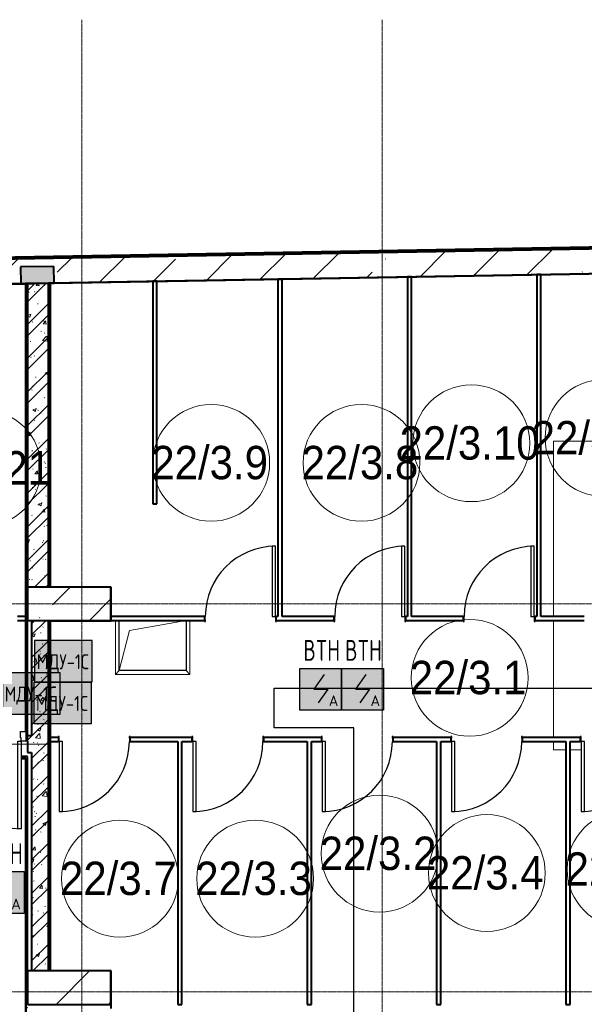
# Model space of a CAD drawing. Header units: millimetres. Extents: x -135639 to 224623, y -383017 to -59102.
# Tile 27 of 256: x 5051 to 11813, y -284266 to -272465. Entities that reach past the tile are written whole.
import ezdxf
from ezdxf.enums import TextEntityAlignment as Align

# ---------------------------------------------------------------- set-up
doc = ezdxf.new("R2010")
doc.units = ezdxf.units.MM
doc.linetypes.add('CONTINOUS', pattern=[0])
doc.linetypes.add('Линия сетки', pattern=[25, 20, -2.5, 0, -2.5])
for name, color, linetype, lineweight in [('A-000-M_MASS', 7, 'Continuous', 18), ('A-010-A_ROOM', 7, 'Continuous', 20), ('A-200-M_WALL', 7, 'Continuous', 18), ('A-200-M_WALL_EXT', 7, 'Continuous', 18), ('A-200-M_WALL_INT', 7, 'Continuous', 18), ('A-200-M_WALL_PAT', 7, 'Continuous', 40), ('A-314-M_WINDOW', 7, 'Continuous', 18), ('A-325-M_DOOR', 7, 'Continuous', 18), ('A-325-M_DOOR__FRAME', 7, 'Continuous', 30), ('A-325-M_DOOR_PANEL', 7, 'Continuous', 30), ('S-160-M_FOUND', 7, 'Continuous', 18), ('S-280-M_COLUMN', 7, 'Continuous', 18), ('S-280-M_STRUCT_FRAME', 7, 'Continuous', 18), ('Z-030-M_GRID', 7, 'Continuous', 9), ('Арматура воздуховодов', 7, 'Continuous', 18), ('ОС', 5, 'Continuous', 25), ('ПС', 7, 'Continuous', 40), ('СС-011-ПОЖ-СИГНАЛИЗАЦИЯ', 1, 'Continuous', 30)]:
    doc.layers.add(name, color=color, linetype=linetype, lineweight=lineweight)
doc.layers.add('ССПС', color=5, linetype='Continuous')
doc.styles.add('1111', font='isocpeur.ttf')
doc.styles.add('Arial_2', font='arial.ttf', dxfattribs={"width": 0.9, "height": 400})
pattern_1 = [(50, (0, 0), (437.2423, -38.2536), [45.72, -502.92]), (355, (0, 0), (-84.5828, 458.5367), [36.576, -402.336]), (100.451, (36.44, -3.2), (352.662, 420.2802), [38.856, -427.416]), (46.184, (0, 121.9), (650.59, -100.9033), [68.58, -754.38]), (96.636, (54.2, 113.5), (569.766, 593.8263), [58.284, -641.125]), (351.184, (0, 121.9), (569.7716, 593.8214), [54.864, -603.504]), (21, (60.96, 91.44), (363.875, -245.4366), [45.72, -502.92]), (326, (60.96, 91.44), (148.3253, 442.0518), [36.576, -402.336]), (71.451, (91.3, 71), (512.201, 196.6115), [38.856, -427.416]), (37.5, (0, 0), (7.41278, 202.9318), [6.706, -390.754, 6.706, -401.726, -403.86]), (37.5, (0, 0), (7.41278, 202.9318), [-805.891, 6.706, -397.154]), (7.5, (0, 0), (160.36715, 240.43305), [6.706, -226.162, 6.706, -381.61, -153.924]), (7.5, (0, 0), (160.36715, 240.43305), [-621.182, 6.706, -147.218]), (327.5, (-135.94, 0), (325.41783, -13.7491), [6.706, -145.694, 6.706, -468.782, -630.936]), (327.5, (-135.94, 0), (325.41783, -13.7491), [-627.888, 6.706, -624.23]), (317.5, (-196.9, 0), (355.51, 61.0244), [6.706, -191.414, 6.706, -309.067, -448.056]), (317.5, (-196.9, 0), (355.51, 61.0244), [-513.893, 6.706, -441.35])]
pattern_2 = [(45, (0, 0), (-202.0558, 202.0558), []), (45, (134.7, 0), (-202.0558, 202.0558), [])]
pattern_3 = [(0, (0, 0), (812.8, 203.2), [67.056, -542.544, 67.056, -542.544, -3251.2]), (0, (0, 0), (812.8, 203.2), [-1219.2, 67.056, -1152.144, 67.056, -542.544, -1422.4]), (0, (0, 0), (812.8, 203.2), [-3048, 67.056, -339.344, 67.056, -948.944]), (120, (304.8, 101.6), (-582.37636, 602.30545), [67.056, -542.544, 67.056, -542.544, -3251.2]), (120, (304.8, 101.6), (-582.37636, 602.30545), [-1219.2, 67.056, -1152.144, 67.056, -542.544, -1422.4]), (120, (304.8, 101.6), (-582.37636, 602.30545), [-3048, 67.056, -339.344, 67.056, -948.944]), (240, (406.4, 508), (-230.42364, -805.50545), [67.056, -542.544, 67.056, -542.544, -3251.2]), (240, (406.4, 508), (-230.42364, -805.50545), [-1219.2, 67.056, -1152.144, 67.056, -542.544, -1422.4]), (240, (406.4, 508), (-230.42364, -805.50545), [-3048, 67.056, -339.344, 67.056, -948.944])]

# ---------------------------------------------------------------- blocks, each defined once
blk = doc.blocks.new('101_Дверь_Однопольная - _ПЧ_800х2000_Кладовая_Л-4171007-B2_-11_400_')
at = {"layer": 'A-325-M_DOOR', "color": 253, "lineweight": 30, "true_color": 0xaaaaaa}
for p, q in [((-430, 25), (-431, 25)), ((-431, 25), (-431, -35)), ((-430, -35), (-430, 25)), ((431, 25), (430, 25)), ((430, 25), (430, -35)), ((431, -35), (431, 25)), ((-431, -35), (-430, -35)), ((430, -35), (431, -35))]:
    blk.add_line(p, q, dxfattribs=at)
at = {"layer": 'A-325-M_DOOR__FRAME', "color": 253, "true_color": 0xaaaaaa}
for p, q in [((-420, 25), (-430, 25)), ((-430, 25), (-430, -35)), ((-420, -15), (-420, 25)), ((430, 25), (420, 25)), ((420, 25), (420, -15)), ((430, -35), (430, 25)), ((-430, -35), (-419, -35)), ((-419, -15), (-420, -15)), ((-419, -35), (-419, -15)), ((420, -15), (419, -15)), ((419, -15), (419, -35)), ((419, -35), (430, -35))]:
    blk.add_line(p, q, dxfattribs=at)
at = {"layer": 'A-325-M_DOOR_PANEL', "color": 253, "true_color": 0xaaaaaa}
for p, q in [((420, 865), (380, 865)), ((380, 865), (380, 25)), ((420, 25), (420, 865)), ((380, 25), (420, 25))]:
    blk.add_line(p, q, dxfattribs=at)
blk.add_arc((420, 25), 840, 90, 180, dxfattribs=at)
blk = doc.blocks.new('101_Дверь_Однопольная - _ПЧ_Мет_1000х2000_Блок кладовых_EI60_Пр-4430114-B2_-11_400_')
at = {"layer": 'A-325-M_DOOR', "color": 253, "lineweight": 30, "true_color": 0xaaaaaa}
for p, q in [((-600, -35), (-585, -35)), ((-600, -150), (-600, -35)), ((-585, -35), (-585, -150)), ((585, -150), (585, -35)), ((585, -35), (600, -35)), ((600, -35), (600, -150)), ((-585, -150), (-600, -150)), ((600, -150), (585, -150))]:
    blk.add_line(p, q, dxfattribs=at)
at = {"layer": 'A-325-M_DOOR__FRAME', "color": 253, "true_color": 0xaaaaaa}
for p, q in [((-585, -35), (-525, -35)), ((-585, -150), (-585, -35)), ((-525, -35), (-525, -75)), ((-525, -75), (-515, -75)), ((-515, -75), (-515, -150)), ((515, -75), (525, -75)), ((515, -150), (515, -75)), ((525, -35), (585, -35)), ((525, -75), (525, -35)), ((585, -35), (585, -150)), ((-515, -150), (-585, -150)), ((585, -150), (515, -150))]:
    blk.add_line(p, q, dxfattribs=at)
at = {"layer": 'A-325-M_DOOR_PANEL', "color": 253, "true_color": 0xaaaaaa}
for p, q in [((-525, 1015), (-485, 1015)), ((-525, -35), (-525, 1015)), ((-485, 1015), (-485, -35)), ((-485, -35), (-525, -35))]:
    blk.add_line(p, q, dxfattribs=at)
blk.add_arc((-525, -35), 1050, 0, 90, dxfattribs=at)
blk = doc.blocks.new('ПР - _ПЧ_1200_200_Оп250-250_Шаг300_Арм16_Арм10-3232359-B2_-11_400_')
at = {"layer": 'S-280-M_STRUCT_FRAME', "color": 21, "true_color": 0xffaaaa}
for p, q in [((-850, 0), (850, 0)), ((-850, 0), (-525, 0)), ((-600, 0), (-525, 0)), ((-485, 0), (600, 0)), ((-485, 0), (850, 0))]:
    blk.add_line(p, q, dxfattribs=at)
blk = doc.blocks.new('105_Приямок_C крышкой - 600х800-3525954-B2_-11_400_')
at = {"layer": 'A-314-M_WINDOW', "color": 253, "true_color": 0xaaaaaa}
for p, q in [((-445, -345), (-445, 300)), ((445, 300), (445, -345)), ((445, -345), (-445, -345))]:
    blk.add_line(p, q, dxfattribs=at)
at = {"layer": 'S-280-M_STRUCT_FRAME', "color": 253, "true_color": 0xaaaaaa}
for p, q in [((-400, -300), (-445, -345)), ((400, -300), (445, -345))]:
    blk.add_line(p, q, dxfattribs=at)
blk = doc.blocks.new('135_SLK_GD_AR_rvt-1-B2_-11_400_')
at = {"layer": 'A-200-M_WALL_PAT', "lineweight": 18, "true_color": 0xcbcbcb}
blk.add_hatch(color=9, dxfattribs=at).paths.add_polyline_path([(13620, 86088), (14020, 86095), (14017, 86295), (13617, 86288)])
at = {"layer": 'A-200-M_WALL_PAT', "lineweight": 9, "true_color": 0xaaaaaa}
h = blk.add_hatch(dxfattribs=at)
h.set_pattern_fill('FP_4', color=253, style=0, pattern_type=2)
h.set_pattern_definition(pattern_3)
h.paths.add_polyline_path([(13680, 80720), (13700, 80720), (13700, 86089), (13680, 86089), (13680, 81521)])
h = blk.add_hatch(dxfattribs=at)
h.set_pattern_fill('FP_1', color=253, style=0, pattern_type=2)
h.set_pattern_definition(pattern_1)
h.paths.add_polyline_path([(13950, 82450), (13950, 86093), (13700, 86089), (13700, 82450)])
h = blk.add_hatch(dxfattribs=at)
h.set_pattern_fill('FP_2', color=253, style=0, pattern_type=2)
h.set_pattern_definition(pattern_2)
h.paths.add_polyline_path([(13950, 82450), (13950, 86093), (13700, 86089), (13700, 82450)])
h = blk.add_hatch(dxfattribs=at)
h.set_pattern_fill('FP_4', color=253, style=0, pattern_type=2)
h.set_pattern_definition(pattern_3)
h.paths.add_polyline_path([(13970, 82450), (13970, 86094), (13950, 86091), (13950, 82450)])
h = blk.add_hatch(dxfattribs=at)
h.set_pattern_fill('FP_1', color=253, style=0, pattern_type=2)
h.set_pattern_definition(pattern_1)
h.paths.add_polyline_path([(13950, 77850), (13950, 82050), (13750, 82050), (13750, 77850)])
h = blk.add_hatch(dxfattribs=at)
h.set_pattern_fill('FP_2', color=253, style=0, pattern_type=2)
h.set_pattern_definition(pattern_2)
h.paths.add_polyline_path([(13950, 77850), (13950, 82050), (13750, 82050), (13750, 77850)])
h = blk.add_hatch(dxfattribs=at)
h.set_pattern_fill('FP_4', color=253, style=0, pattern_type=2)
h.set_pattern_definition(pattern_3)
h.paths.add_polyline_path([(13950, 77850), (13970, 77850), (13970, 82050), (13950, 82048), (13950, 80189)])
h = blk.add_hatch(dxfattribs=at)
h.set_pattern_fill('FP_1', color=253, style=0, pattern_type=2)
h.set_pattern_definition(pattern_1)
h.paths.add_polyline_path([(12500, 80470), (12500, 80670), (12450, 80670), (12450, 80470)])
h.paths.add_polyline_path([(13750, 80470), (13750, 80670), (13700, 80670), (13700, 80470)])
h = blk.add_hatch(dxfattribs=at)
h.set_pattern_fill('FP_2', color=253, style=0, pattern_type=2)
h.set_pattern_definition(pattern_2)
h.paths.add_polyline_path([(12500, 80470), (12500, 80670), (12450, 80670), (12450, 80470)])
h.paths.add_polyline_path([(13750, 80470), (13750, 80670), (13700, 80670), (13700, 80470)])
h = blk.add_hatch(dxfattribs=at)
h.set_pattern_fill('FP_4', color=253, style=0, pattern_type=2)
h.set_pattern_definition(pattern_3)
h.paths.add_polyline_path([(13680, 80400), (13680, 80420), (13625, 80419), (13625, 80400), (13675, 80400)])
h.paths.add_polyline_path([(12500, 80400), (13585, 80400), (13585, 80420), (12500, 80420)])
h = blk.add_hatch(dxfattribs=at)
h.set_pattern_fill('FP_4', color=253, style=0, pattern_type=2)
h.set_pattern_definition(pattern_3)
h.paths.add_polyline_path([(13680, 66450), (13700, 66450), (13700, 80420), (13680, 80420), (13680, 66867)])
at = {"layer": 'A-200-M_WALL', "color": 253, "lineweight": 40, "true_color": 0xaaaaaa}
for p, q in [((14017, 86295), (13617, 86288)), ((13617, 86288), (13620, 86088)), ((14020, 86095), (14017, 86295)), ((13620, 86088), (13700, 86089)), ((13680, 86089), (13680, 80720)), ((13950, 86093), (13700, 86089)), ((13700, 86089), (13950, 86093)), ((13950, 86093), (14020, 86095)), ((13950, 82450), (13950, 86091)), ((13950, 86091), (13950, 82450)), ((13970, 86092), (13970, 86094)), ((13970, 82450), (13970, 86092)), ((13950, 80650), (13950, 82048)), ((13950, 82048), (13950, 80650)), ((13970, 82048), (13970, 82050)), ((13970, 77850), (13970, 82048)), ((13950, 80650), (13950, 80600)), ((13950, 80600), (13950, 80650)), ((13950, 80650), (13950, 80600)), ((13950, 77850), (13950, 80600)), ((13950, 80600), (13950, 77850)), ((13625, 80400), (13675, 80400)), ((13675, 80400), (13680, 80400)), ((13680, 80400), (13680, 66450))]:
    blk.add_line(p, q, dxfattribs=at)
at = {"layer": 'A-200-M_WALL_INT', "color": 253, "lineweight": 40, "true_color": 0xaaaaaa}
for p, q in [((22930, 86250), (13970, 86094)), ((13975, 86092), (22925, 86248)), ((18300, 86169), (18250, 86169)), ((18250, 86169), (18250, 82100)), ((18300, 82100), (18300, 86169)), ((19850, 86196), (19800, 86196)), ((19800, 86196), (19800, 82100)), ((19850, 82100), (19850, 86196)), ((13675, 86089), (9280, 86012)), ((9281, 86010), (13675, 86087)), ((13700, 86089), (13675, 86089)), ((13675, 86087), (13675, 80720)), ((13700, 86089), (13700, 82450)), ((13700, 82450), (13700, 86089)), ((13970, 86094), (13950, 86093)), ((13950, 86091), (13950, 86093)), ((13950, 86093), (13950, 86091)), ((13975, 82452), (13975, 86092)), ((15250, 86116), (15200, 86116)), ((15200, 86116), (15200, 83450)), ((15250, 83450), (15250, 86116)), ((16750, 86142), (16700, 86142)), ((16700, 86142), (16700, 82100)), ((16750, 82100), (16750, 86142)), ((15200, 83450), (15250, 83450)), ((14702, 82452), (13975, 82452)), ((14702, 82450), (14702, 82452)), ((14702, 82048), (14702, 82450)), ((13700, 82100), (13581, 82100)), ((13581, 82050), (13700, 82050)), ((13700, 80720), (13700, 82050)), ((13750, 82050), (13750, 80670)), ((13950, 82048), (13950, 82050)), ((13950, 82050), (13950, 82048)), ((13975, 82048), (14700, 82048)), ((13975, 77852), (13975, 82048)), ((15819, 82100), (14700, 82100)), ((14700, 82050), (15819, 82050)), ((14700, 82048), (14702, 82048)), ((16700, 82100), (16681, 82100)), ((16681, 82050), (17369, 82050)), ((17369, 82100), (16750, 82100)), ((18250, 82100), (18231, 82100)), ((18231, 82050), (18919, 82050)), ((18919, 82100), (18300, 82100)), ((19800, 82100), (19781, 82100)), ((19781, 82050), (20369, 82050)), ((20369, 82100), (19850, 82100)), ((13750, 80670), (13700, 80670)), ((13700, 80605), (13700, 80470)), ((14069, 80650), (13950, 80650)), ((15669, 80650), (14931, 80650)), ((17219, 80650), (16531, 80650)), ((18769, 80650), (18081, 80650)), ((20319, 80650), (19631, 80650)), ((13950, 80600), (14069, 80600)), ((14931, 80600), (15500, 80600)), ((15500, 80600), (15500, 77450)), ((15550, 80600), (15669, 80600)), ((15550, 77450), (15550, 80600)), ((16531, 80600), (17050, 80600)), ((17050, 80600), (17050, 77450)), ((17100, 80600), (17219, 80600)), ((17100, 77450), (17100, 80600)), ((18081, 80600), (18600, 80600)), ((18600, 80600), (18600, 77450)), ((18650, 80600), (18769, 80600)), ((18650, 77450), (18650, 80600)), ((19631, 80600), (20150, 80600)), ((20150, 80600), (20150, 77450)), ((20200, 80600), (20319, 80600)), ((20200, 77450), (20200, 80600)), ((13675, 80420), (13625, 80420)), ((13625, 80395), (13675, 80395)), ((13680, 80420), (13675, 80420)), ((13675, 80395), (13675, 66450)), ((13700, 80420), (13680, 80420)), ((13700, 80470), (13750, 80470)), ((13700, 77850), (13700, 80420)), ((13750, 80470), (13750, 77850)), ((14088, 77852), (13975, 77852)), ((14702, 77852), (14088, 77852)), ((14702, 77850), (14702, 77852)), ((14702, 77838), (14702, 77850)), ((14702, 77402), (14702, 77838)), ((15500, 77450), (15550, 77450)), ((17050, 77450), (17100, 77450)), ((18600, 77450), (18650, 77450)), ((20150, 77450), (20200, 77450))]:
    blk.add_line(p, q, dxfattribs=at)
at = {"layer": 'A-314-M_WINDOW', "color": 253, "lineweight": 18, "true_color": 0xaaaaaa}
blk.add_blockref('105_Приямок_C крышкой - 600х800-3525954-B2_-11_400_', (15200, 81750), dxfattribs=at)
at = {"layer": 'A-325-M_DOOR', "color": 253, "lineweight": 18, "true_color": 0xaaaaaa}
for p in [(16250, 82075), (17800, 82075), (19350, 82075)]:
    blk.add_blockref('101_Дверь_Однопольная - _ПЧ_800х2000_Кладовая_Л-4171007-B2_-11_400_', p, dxfattribs=at)
at = {"layer": 'A-325-M_DOOR', "color": 253, "lineweight": 18, "true_color": 0xaaaaaa, "rotation": 180}
for name, p in [('101_Дверь_Однопольная - _ПЧ_Мет_1000х2000_Блок кладовых_EI60_Пр-4430114-B2_-11_400_', (13100, 80570)), ('101_Дверь_Однопольная - _ПЧ_800х2000_Кладовая_Л-4171007-B2_-11_400_', (14500, 80625)), ('101_Дверь_Однопольная - _ПЧ_800х2000_Кладовая_Л-4171007-B2_-11_400_', (16100, 80625)), ('101_Дверь_Однопольная - _ПЧ_800х2000_Кладовая_Л-4171007-B2_-11_400_', (17650, 80625)), ('101_Дверь_Однопольная - _ПЧ_800х2000_Кладовая_Л-4171007-B2_-11_400_', (19200, 80625)), ('101_Дверь_Однопольная - _ПЧ_800х2000_Кладовая_Л-4171007-B2_-11_400_', (20750, 80625))]:
    blk.add_blockref(name, p, dxfattribs=at)
at = {"layer": 'S-280-M_STRUCT_FRAME', "color": 253, "lineweight": 18, "true_color": 0xaaaaaa, "rotation": 180}
blk.add_blockref('ПР - _ПЧ_1200_200_Оп250-250_Шаг300_Арм16_Арм10-3232359-B2_-11_400_', (13100, 80570), dxfattribs=at)
blk = doc.blocks.new('Бетон-Прямоугольная-Колонна - CLM_Подземные этажи_В40-400х1000-V177-B2_-11_400_')
at = {"layer": 'S-280-M_COLUMN', "lineweight": 9, "true_color": 0xaaaaaa}
h = blk.add_hatch(dxfattribs=at)
h.set_pattern_fill('FP_56', color=253, style=0, pattern_type=2)
h.set_pattern_definition([(135, (82250, -14200), (-628.618, -628.618), []), (135, (82250, -13571.4), (-628.618, -628.618), [1111.25, -222.25, 6.706, -215.544])])
h.paths.add_polyline_path([(200, 500), (-200, 500), (-200, -500), (200, -500), (200, 387)])
at = {"layer": 'S-280-M_COLUMN', "color": 253, "lineweight": 40, "true_color": 0xaaaaaa}
for p, q in [((200, 500), (-200, 500)), ((-200, 500), (-200, -500)), ((200, -500), (200, 500)), ((-200, -500), (200, -500))]:
    blk.add_line(p, q, dxfattribs=at)
blk = doc.blocks.new('Бетон-Прямоугольная-Колонна - CLM_Подземные этажи_В40-400х1000-V197-B2_-11_400_')
at = {"layer": 'S-280-M_COLUMN', "lineweight": 9, "true_color": 0xaaaaaa}
h = blk.add_hatch(dxfattribs=at)
h.set_pattern_fill('FP_76', color=253, style=0, pattern_type=2)
h.set_pattern_definition([(135, (77650, -14200), (-628.618, -628.618), []), (135, (77650, -13571.4), (-628.618, -628.618), [1111.25, -222.25, 6.706, -215.544])])
h.paths.add_polyline_path([(200, 500), (-200, 500), (-200, -500), (200, -500)])
at = {"layer": 'S-280-M_COLUMN', "color": 253, "lineweight": 40, "true_color": 0xaaaaaa}
for p, q in [((200, 500), (-200, 500)), ((-200, 500), (-200, -500)), ((200, -500), (200, 500)), ((-200, -500), (200, -500))]:
    blk.add_line(p, q, dxfattribs=at)
blk = doc.blocks.new('ADSK_ОбобщеннаяМодель_ОтверстиеПрямоугольное_вПерекрытии - ADSK_ОтверстиеПрямоугольное_вПерекрытии-728047-B2_-11_400_')
at = {"layer": 'A-000-M_MASS', "color": 253, "lineweight": 30, "true_color": 0xaaaaaa}
for p, q in [((-400, -300), (-400, 300)), ((400, 300), (400, -300)), ((400, -300), (-400, -300))]:
    blk.add_line(p, q, dxfattribs=at)
at = {"layer": 'A-000-M_MASS', "color": 253, "true_color": 0xaaaaaa}
for p, q in [((-280, 180), (400, 300)), ((-400, -300), (-280, 180))]:
    blk.add_line(p, q, dxfattribs=at)
blk = doc.blocks.new('135_SLK_GD_KR_rvt-1-B2_-11_400_')
at = {"layer": 'A-200-M_WALL_PAT', "lineweight": 9, "true_color": 0xaaaaaa}
h = blk.add_hatch(dxfattribs=at)
h.set_pattern_fill('FP_5', color=253, style=0, pattern_type=2)
h.set_pattern_definition([(45, (0, 0), (-628.618, 628.618), []), (45, (628.6, 0), (-628.618, 628.618), [1111.25, -222.25, 6.706, -215.544])])
h.paths.add_polyline_path([(9280, 86012), (53420, 86782), (53420, 87082), (9619, 86318)])
at = {"layer": 'A-200-M_WALL', "color": 253, "lineweight": 40, "true_color": 0xaaaaaa}
for p, q in [((53430, 87093), (9174, 86320)), ((53422, 87084), (9165, 86312)), ((53426, 87089), (9170, 86316)), ((53420, 87082), (9619, 86318)), ((9619, 86318), (53420, 87082))]:
    blk.add_line(p, q, dxfattribs=at)
at = {"layer": 'A-200-M_WALL_EXT', "color": 253, "lineweight": 40, "true_color": 0xaaaaaa}
for p, q in [((53440, 87103), (9185, 86330)), ((9280, 86012), (53120, 86777))]:
    blk.add_line(p, q, dxfattribs=at)
at = {"layer": 'S-160-M_FOUND', "color": 253, "true_color": 0xaaaaaa}
for p, q in [((21350, 84200), (20000, 84200)), ((20000, 84200), (20000, 82100)), ((20000, 82050), (20000, 80650)), ((20000, 80600), (20000, 80500)), ((20000, 80500), (20150, 80500)), ((20200, 80500), (20330, 80500))]:
    blk.add_line(p, q, dxfattribs=at)
at = {"layer": 'A-000-M_MASS', "color": 253, "lineweight": 18, "true_color": 0xaaaaaa}
blk.add_blockref('ADSK_ОбобщеннаяМодель_ОтверстиеПрямоугольное_вПерекрытии - ADSK_ОтверстиеПрямоугольное_вПерекрытии-728047-B2_-11_400_', (15200, 81750), dxfattribs=at)
at = {"layer": 'S-280-M_COLUMN', "color": 253, "lineweight": 18, "true_color": 0xaaaaaa, "rotation": 269.9999999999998}
for name, p in [('Бетон-Прямоугольная-Колонна - CLM_Подземные этажи_В40-400х1000-V177-B2_-11_400_', (14200, 82250)), ('Бетон-Прямоугольная-Колонна - CLM_Подземные этажи_В40-400х1000-V197-B2_-11_400_', (14200, 77650))]:
    blk.add_blockref(name, p, dxfattribs=at)
blk = doc.blocks.new('050_Марка_Помещение - Номер-620969-B2_-11_400_')
at = {"layer": 'A-010-A_ROOM', "color": 253, "true_color": 0xaaaaaa}
blk.add_circle((0, 0), 3.5, dxfattribs=at)
blk = doc.blocks.new('-2 этаж')
at = {"layer": 'Z-030-M_GRID', "color": 253, "linetype": 'Линия сетки', "true_color": 0xaaaaaa}
for p, q in [((273442.3, -369627.5), (273442.3, -260676.5)), ((277042.3, -369627.2), (277042.3, -260676.3)), ((415038.9, -267677.3), (255409.2, -267677.3)), ((415039.2, -272327.3), (255409.4, -272327.3))]:
    blk.add_line(p, q, dxfattribs=at)
at = {"lineweight": 5}
for name in ['135_SLK_GD_KR_rvt-1-B2_-11_400_', '135_SLK_GD_AR_rvt-1-B2_-11_400_']:
    blk.add_blockref(name, (259092.3, -349927.3), dxfattribs=at)
at = {"layer": 'A-010-A_ROOM', "color": 253, "true_color": 0xaaaaaa, "xscale": 199.9999999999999, "yscale": 199.9999999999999, "zscale": 199.9999999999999}
for p in [(279692.3, -265689.3), (278109.4, -265752.4), (272256.7, -266050.3), (274992.9, -265987.1), (276792.8, -265987.1), (278088.5, -268563.5), (277010.2, -270670.5), (278294.3, -270903.8), (279954.8, -270858.6), (273899.8, -270970.4), (275519.2, -270970.4)]:
    blk.add_blockref('050_Марка_Помещение - Номер-620969-B2_-11_400_', p, dxfattribs=at)
at = {"layer": 'A-010-A_ROOM', "color": 253, "lineweight": 9, "true_color": 0xaaaaaa, "char_height": 400, "attachment_point": 1, "style": 'Arial_2'}
for s, insert, width in [('22/3.10', (277248.6, -265549), 2077.974), ('22/3.12', (278831.5, -265485.8), 2077.974), ('22/3.9', (274275.1, -265783.7), 1731.645), ('22/3.8', (276075.1, -265783.7), 1731.645), ('22/1.21', (271395.9, -265846.8), 2077.974), ('22/3.1', (277370.8, -268360), 1731.645), ('22/3.2', (276292.4, -270467), 1731.645), ('22/3.4', (277576.6, -270700.4), 1731.645), ('22/3.6', (279237, -270655.2), 1731.645), ('22/3.7', (273182, -270767), 1731.645), ('22/3.3', (274801.5, -270767), 1731.645)]:
    blk.add_mtext(s, dxfattribs=dict(at, insert=insert, width=width))
blk = doc.blocks.new('*U4706')
at = {"lineweight": 35, "true_color": 0xffffff}
h = blk.add_hatch(color=7, dxfattribs=at)
h.dxf.hatch_style = 1
h.paths.add_polyline_path([(0, 500), (0, 0), (500, 0), (500, 500)])
at = {"color": 1, "linetype": 'ByBlock', "lineweight": -2}
for p, q in [((289, 426), (167, 250)), ((167, 250), (333, 250)), ((333, 250), (219, 86))]:
    blk.add_line(p, q, dxfattribs=at)
at = {"color": 1, "linetype": 'ByBlock', "lineweight": -2, "ltscale": 0.1}
blk.add_lwpolyline([(0, 500), (500, 500), (500, 0), (0, 0)], close=True, dxfattribs=at)
at = {"color": 1, "linetype": 'ByBlock', "lineweight": -2, "ltscale": 1000, "style": '1111'}
blk.add_text('A', height=128, dxfattribs=at).set_placement((403, 49), align=Align.CENTER)
at = {"color": 0, "linetype": 'ByBlock', "lineweight": -2, "style": '1111'}
blk.add_attdef('INDEX', (-63, -235), '', height=125, dxfattribs=at)
at = {"color": 0, "linetype": 'ByBlock', "lineweight": -2, "style": '1111', "flags": 1}
for tag, p in [('NAME_DEVICE', (-64, -421)), ('NUM_POM', (-82, -847))]:
    blk.add_attdef(tag, p, '', height=125, dxfattribs=at)
at = {"color": 0, "linetype": 'ByBlock', "lineweight": -2, "style": '1111', "width": 0.7}
blk.add_attdef('NUM_DEVICE', (-64, -630), '', height=125, dxfattribs=at)
blk = doc.blocks.new('ger')
at = {"lineweight": 40, "ltscale": 2, "true_color": 0xffffff}
h = blk.add_hatch(color=7, dxfattribs=at)
h.dxf.hatch_style = 1
h.paths.add_polyline_path([(491036, -67336), (491036, -66843), (490345, -66843), (490345, -67336)])
at = {"layer": 'ОС', "color": 1, "lineweight": 30}
blk.add_lwpolyline([(491036, -66843), (490345, -66843), (490345, -67336), (491036, -67336)], close=True, dxfattribs=at)
at = {"layer": 'ССПС', "color": 1, "lineweight": -2, "ltscale": 1000, "style": '1111', "width": 0.8}
blk.add_text('МДУ-1С', height=180, dxfattribs=at).set_placement((490371, -67186))

msp = doc.modelspace()

# ---------------------------------------------------------------- linework, layer by layer
at = {"layer": 'СС-011-ПОЖ-СИГНАЛИЗАЦИЯ', "lineweight": 30}
msp.add_lwpolyline([(4796, -295978), (8898, -295978), (8898, -292181), (8503, -292181), (8503, -286168), (9052, -286168), (9052, -280954), (8097, -280954), (8097, -280475), (15667, -280475), (15667, -284461), (14548, -284461), (14548, -285543), (16393, -285543), (16393, -277769), (18244, -277769), (18244, -280539), (26908, -280539)], dxfattribs=at)

# ---------------------------------------------------------------- block references
at = {"color": 0}
msp.add_blockref('-2 этаж', (-267648, -11789), dxfattribs=at)
at = {"layer": 'Арматура воздуховодов', "lineweight": 30}
for p in [(-485116, -213064), (-485126, -213564)]:
    msp.add_blockref('ger', p, dxfattribs=at)
at = {"layer": 'ПС', "color": 7, "linetype": 'CONTINOUS', "lineweight": 30, "ltscale": 100}
ref = msp.add_blockref('*U4706', (8407, -280740), dxfattribs=dict(at, xscale=1.000736, yscale=1.000736, zscale=1.000736))
ref.add_attrib('NUM_DEVICE', 'BTH', dxfattribs={"layer": '0', "color": 0, "linetype": 'ByBlock', "lineweight": -2, "ltscale": 100, "height": 250.2, "style": '1111', "width": 0.7}).set_placement((8668, -280149), align=Align.CENTER)
ref = msp.add_blockref('*U4706', (8907, -280740), dxfattribs=dict(at, xscale=1.000736, yscale=1.000736, zscale=1.000736))
ref.add_attrib('NUM_DEVICE', 'BTH', dxfattribs={"layer": '0', "color": 0, "linetype": 'ByBlock', "lineweight": -2, "ltscale": 100, "height": 250.2, "style": '1111', "width": 0.7}).set_placement((9168, -280149), align=Align.CENTER)
ref = msp.add_blockref('*U4706', (4604, -283176), dxfattribs=dict(at, xscale=1.000736, yscale=1.000736, zscale=1.000736))
ref.add_attrib('NUM_DEVICE', 'BTH', dxfattribs={"layer": '0', "color": 0, "linetype": 'ByBlock', "lineweight": -2, "ltscale": 100, "height": 250.2, "style": '1111', "width": 0.7}).set_placement((4866, -282585), align=Align.CENTER)
at = {"layer": 'СС-011-ПОЖ-СИГНАЛИЗАЦИЯ', "lineweight": 30}
msp.add_blockref('ger', (-485501, -213451), dxfattribs=at)

doc.saveas('drawing.dxf')
